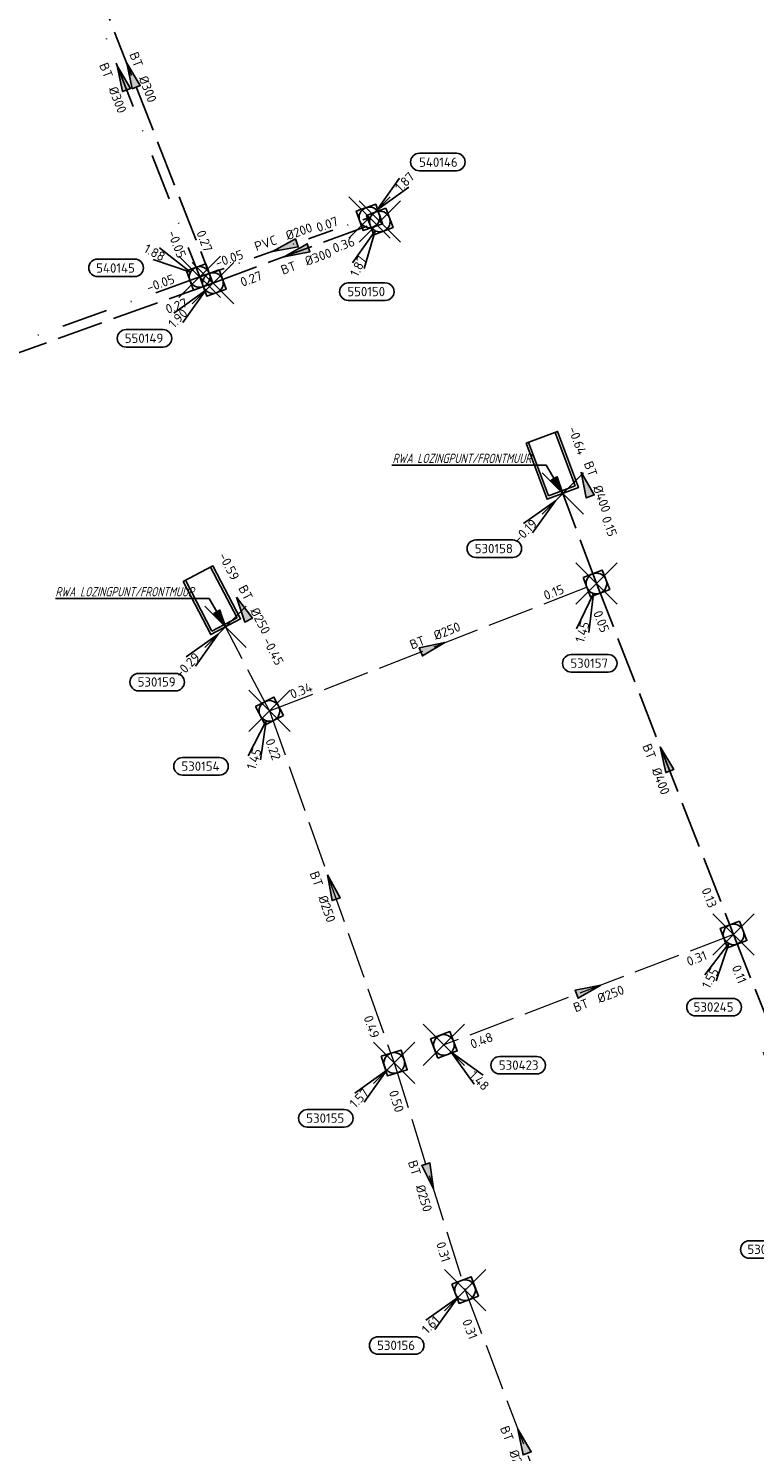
# Model space of a CAD drawing. Header units: metres. Extents: x 153343 to 157271, y 461673 to 467005.
# Tile 76 of 191: x 154906 to 155011, y 464770 to 464976. Entities that reach past the tile are written whole.
import ezdxf
from ezdxf.enums import TextEntityAlignment as Align

# ---------------------------------------------------------------- set-up
doc = ezdxf.new("R2010")
doc.units = ezdxf.units.M
doc.header["$LTSCALE"] = 0.75
doc.header["$PDMODE"] = 3
doc.header["$PDSIZE"] = 3
for name, pattern in [('RI-HWA_BETON', [11.4, 9, -2.4]), ('RI-VWA_BETON', [19, 9, -5, 0, -5]), ('RI-VWA_PVC', [11, 5, -3, 0, -3])]:
    doc.linetypes.add(name, pattern=pattern)
doc.layers.get('0').update_dxf_attribs({"lineweight": 25})
doc.layers.get('defpoints').update_dxf_attribs({"lineweight": 25})
for name, color, linetype in [('B-OI-RI-AANPIJLING', 1, 'Continuous'), ('B-OI-RI-HWA_PUTNUMMER-S @ 0.75', 151, 'Continuous'), ('B-OI-RI-HWA_TRANSPORTLEIDING_BETON_300-G', 151, 'RI-HWA_BETON'), ('B-OI-RI-HWA_TRANSPORTLEIDING_BETON_400-G', 151, 'RI-HWA_BETON'), ('B-OI-RI-VWA_PUTNUMMER-S @ 0.75', 33, 'Continuous'), ('B-OI-RI-VWA_TRANSPORTLEIDING_BETON_300-G', 33, 'RI-VWA_BETON'), ('B-OI-RI-VWA_TRANSPORTLEIDING_PVC_200-G', 33, 'RI-VWA_PVC')]:
    doc.layers.add(name, color=color, linetype=linetype)
for name, color, linetype, lineweight in [('B-OI-RI-HWA_RIOOLPUT_INSPECTIEPUT-S', 151, 'Continuous', 25), ('B-OI-RI-HWA_STROOMRICHTING-S @ 0.75', 151, 'Continuous', 25), ('B-OI-RI-HWA_TRANSPORTLEIDING_BETON_250-G', 151, 'RI-HWA_BETON', 18), ('B-OI-RI-HWA_UITSTROOMBAK-S @ 0.75', 151, 'Continuous', 25), ('B-OI-RI-VWA_RIOOLPUT_INSPECTIEPUT_BETON-S', 33, 'Continuous', 25), ('B-OI-RI-VWA_STROOMRICHTING-S @ 0.75', 33, 'Continuous', 25), ('N-OI-RI-BIJZONDERDERHEDEN-T18', 134, 'Continuous', 18)]:
    doc.layers.add(name, color=color, linetype=linetype, lineweight=lineweight)
doc.layers.add('inspectieput', color=7, linetype='Continuous', plot=False)
doc.layers.add('rwa lozingpunt_frontmuur', color=7, linetype='Continuous', plot=False)
doc.styles.add('NLCS-ISO', font='isocpeur.ttf')
doc.styles.add('NLCS-ISO-M750-T18_CURSIEF', font='NLCS-ISO.ttf', dxfattribs={"oblique": 15, "height": 1.35})

# ---------------------------------------------------------------- blocks, each defined once
blk = doc.blocks.new('*U1738')
at = {"ltscale": 0.1}
blk.add_hatch(color=256, dxfattribs=at).paths.add_polyline_path([(-2.5, 0), (2.5, -0.83), (2.5, 0.83)])
at = {"ltscale": 0.1, "flags": 128}
blk.add_lwpolyline([(-2.5, 0), (2.5, -0.83), (2.5, 0.83)], close=True, dxfattribs=at)
at = {"ltscale": 0.1, "style": 'NLCS-ISO'}
for tag, p in [('MAT', (-1, 0.5)), ('BOBL', (-50.82, 0))]:
    blk.add_attdef(tag, text='', height=1.8, dxfattribs=at).set_placement(p, align=Align.BOTTOM_RIGHT)
for tag, p in [('DIA', (1, 0.5)), ('BOBR', (49.87, -0.03))]:
    blk.add_attdef(tag, text='', height=1.8, dxfattribs=at).set_placement(p, align=Align.BOTTOM_LEFT)
at = {"layer": 'defpoints', "ltscale": 0.1, "style": 'NLCS-ISO', "flags": 1}
blk.add_attdef('JVA', text='', height=1.8, dxfattribs=at).set_placement((0, -1), align=Align.TOP_CENTER)
blk = doc.blocks.new('*U1676')
at = {"ltscale": 0.1}
blk.add_hatch(color=256, dxfattribs=at).paths.add_polyline_path([(-2.5, 0), (2.5, -0.83), (2.5, 0.83)])
at = {"ltscale": 0.1, "flags": 128}
blk.add_lwpolyline([(-2.5, 0), (2.5, -0.83), (2.5, 0.83)], close=True, dxfattribs=at)
at = {"ltscale": 0.1, "style": 'NLCS-ISO'}
for tag, p in [('BOBL', (-41.63, -3.24)), ('MAT', (-1, -3.74))]:
    blk.add_attdef(tag, text='', height=1.8, dxfattribs=at).set_placement(p, align=Align.BOTTOM_RIGHT)
for tag, p in [('DIA', (1, -3.74)), ('BOBR', (40.69, -3.22))]:
    blk.add_attdef(tag, text='', height=1.8, dxfattribs=at).set_placement(p, align=Align.BOTTOM_LEFT)
at = {"layer": 'defpoints', "ltscale": 0.1, "style": 'NLCS-ISO', "flags": 1}
blk.add_attdef('JVA', text='', height=1.8, dxfattribs=at).set_placement((0, -1), align=Align.TOP_CENTER)
blk = doc.blocks.new('*U1677')
at = {"ltscale": 0.1}
blk.add_hatch(color=256, dxfattribs=at).paths.add_polyline_path([(-2.5, 0), (2.5, -0.83), (2.5, 0.83)])
at = {"ltscale": 0.1, "flags": 128}
blk.add_lwpolyline([(-2.5, 0), (2.5, -0.83), (2.5, 0.83)], close=True, dxfattribs=at)
at = {"ltscale": 0.1, "style": 'NLCS-ISO'}
for tag, p in [('BOBL', (-7.85, -3.24)), ('MAT', (-1, -3.74))]:
    blk.add_attdef(tag, text='', height=1.8, dxfattribs=at).set_placement(p, align=Align.BOTTOM_RIGHT)
for tag, p in [('DIA', (1, -3.74)), ('BOBR', (6.9, -3.24))]:
    blk.add_attdef(tag, text='', height=1.8, dxfattribs=at).set_placement(p, align=Align.BOTTOM_LEFT)
at = {"layer": 'defpoints', "ltscale": 0.1, "style": 'NLCS-ISO', "flags": 1}
blk.add_attdef('JVA', text='', height=1.8, dxfattribs=at).set_placement((0, -1), align=Align.TOP_CENTER)
blk = doc.blocks.new('*U1678')
at = {"ltscale": 0.1}
blk.add_hatch(color=256, dxfattribs=at).paths.add_polyline_path([(-2.5, 0), (2.5, -0.83), (2.5, 0.83)])
at = {"ltscale": 0.1, "flags": 128}
blk.add_lwpolyline([(-2.5, 0), (2.5, -0.83), (2.5, 0.83)], close=True, dxfattribs=at)
at = {"ltscale": 0.1, "style": 'NLCS-ISO'}
for tag, p in [('MAT', (-1, 0.5)), ('BOBL', (-33.82, 0))]:
    blk.add_attdef(tag, text='', height=1.8, dxfattribs=at).set_placement(p, align=Align.BOTTOM_RIGHT)
for tag, p in [('DIA', (1, 0.5)), ('BOBR', (32.88, -0.01))]:
    blk.add_attdef(tag, text='', height=1.8, dxfattribs=at).set_placement(p, align=Align.BOTTOM_LEFT)
at = {"layer": 'defpoints', "ltscale": 0.1, "style": 'NLCS-ISO', "flags": 1}
blk.add_attdef('JVA', text='', height=1.8, dxfattribs=at).set_placement((0, -1), align=Align.TOP_CENTER)
blk = doc.blocks.new('*U1665')
at = {"ltscale": 0.1}
blk.add_hatch(color=256, dxfattribs=at).paths.add_polyline_path([(-2.5, 0), (2.5, -0.83), (2.5, 0.83)])
at = {"ltscale": 0.1, "flags": 128}
blk.add_lwpolyline([(-2.5, 0), (2.5, -0.83), (2.5, 0.83)], close=True, dxfattribs=at)
at = {"ltscale": 0.1, "style": 'NLCS-ISO'}
for tag, p in [('MAT', (-1, 0.5)), ('BOBL', (-39.74, 0))]:
    blk.add_attdef(tag, text='', height=1.8, dxfattribs=at).set_placement(p, align=Align.BOTTOM_RIGHT)
for tag, p in [('DIA', (1, 0.5)), ('BOBR', (38.79, -0.02))]:
    blk.add_attdef(tag, text='', height=1.8, dxfattribs=at).set_placement(p, align=Align.BOTTOM_LEFT)
at = {"layer": 'defpoints', "ltscale": 0.1, "style": 'NLCS-ISO', "flags": 1}
blk.add_attdef('JVA', text='', height=1.8, dxfattribs=at).set_placement((0, -1), align=Align.TOP_CENTER)
blk = doc.blocks.new('*U1538')
at = {"ltscale": 0.1}
blk.add_hatch(color=256, dxfattribs=at).paths.add_polyline_path([(-2.5, 0), (2.5, -0.83), (2.5, 0.83)])
at = {"ltscale": 0.1, "flags": 128}
blk.add_lwpolyline([(-2.5, 0), (2.5, -0.83), (2.5, 0.83)], close=True, dxfattribs=at)
at = {"ltscale": 0.1, "style": 'NLCS-ISO'}
for tag, p in [('MAT', (-1, 0.5)), ('BOBL', (-8.06, 0))]:
    blk.add_attdef(tag, text='', height=1.8, dxfattribs=at).set_placement(p, align=Align.BOTTOM_RIGHT)
for tag, p in [('DIA', (1, 0.5)), ('BOBR', (7.11, 0))]:
    blk.add_attdef(tag, text='', height=1.8, dxfattribs=at).set_placement(p, align=Align.BOTTOM_LEFT)
at = {"layer": 'defpoints', "ltscale": 0.1, "style": 'NLCS-ISO', "flags": 1}
blk.add_attdef('JVA', text='', height=1.8, dxfattribs=at).set_placement((0, -1), align=Align.TOP_CENTER)
blk = doc.blocks.new('*U1539')
at = {"ltscale": 0.1}
blk.add_hatch(color=256, dxfattribs=at).paths.add_polyline_path([(-2.5, 0), (2.5, -0.83), (2.5, 0.83)])
at = {"ltscale": 0.1, "flags": 128}
blk.add_lwpolyline([(-2.5, 0), (2.5, -0.83), (2.5, 0.83)], close=True, dxfattribs=at)
at = {"ltscale": 0.1, "style": 'NLCS-ISO'}
for tag, p in [('BOBL', (-31.98, -3.24)), ('MAT', (-1, -3.74))]:
    blk.add_attdef(tag, text='', height=1.8, dxfattribs=at).set_placement(p, align=Align.BOTTOM_RIGHT)
for tag, p in [('DIA', (1, -3.74)), ('BOBR', (31.04, -3.23))]:
    blk.add_attdef(tag, text='', height=1.8, dxfattribs=at).set_placement(p, align=Align.BOTTOM_LEFT)
at = {"layer": 'defpoints', "ltscale": 0.1, "style": 'NLCS-ISO', "flags": 1}
blk.add_attdef('JVA', text='', height=1.8, dxfattribs=at).set_placement((0, -1), align=Align.TOP_CENTER)
blk = doc.blocks.new('*U1525')
at = {"ltscale": 0.1}
blk.add_hatch(color=256, dxfattribs=at).paths.add_polyline_path([(2.5, 0), (-2.5, -0.83), (-2.5, 0.83)])
at = {"ltscale": 0.1, "flags": 128}
blk.add_lwpolyline([(2.5, 0), (-2.5, -0.83), (-2.5, 0.83)], close=True, dxfattribs=at)
at = {"ltscale": 0.1, "style": 'NLCS-ISO'}
for tag, p in [('BOBL', (-20.63, -3.24)), ('MAT', (-1, -3.74))]:
    blk.add_attdef(tag, text='', height=1.8, dxfattribs=at).set_placement(p, align=Align.BOTTOM_RIGHT)
for tag, p in [('DIA', (1, -3.74)), ('BOBR', (19.69, -3.23))]:
    blk.add_attdef(tag, text='', height=1.8, dxfattribs=at).set_placement(p, align=Align.BOTTOM_LEFT)
at = {"layer": 'defpoints', "ltscale": 0.1, "style": 'NLCS-ISO', "flags": 1}
blk.add_attdef('JVA', text='', height=1.8, dxfattribs=at).set_placement((0, -1), align=Align.TOP_CENTER)
blk = doc.blocks.new('*U1526')
at = {"ltscale": 0.1}
blk.add_hatch(color=256, dxfattribs=at).paths.add_polyline_path([(2.5, 0), (-2.5, -0.83), (-2.5, 0.83)])
at = {"ltscale": 0.1, "flags": 128}
blk.add_lwpolyline([(2.5, 0), (-2.5, -0.83), (-2.5, 0.83)], close=True, dxfattribs=at)
at = {"ltscale": 0.1, "style": 'NLCS-ISO'}
for tag, p in [('BOBL', (-17.66, -3.24)), ('MAT', (-1, -3.74))]:
    blk.add_attdef(tag, text='', height=1.8, dxfattribs=at).set_placement(p, align=Align.BOTTOM_RIGHT)
for tag, p in [('DIA', (1, -3.74)), ('BOBR', (16.72, -3.24))]:
    blk.add_attdef(tag, text='', height=1.8, dxfattribs=at).set_placement(p, align=Align.BOTTOM_LEFT)
at = {"layer": 'defpoints', "ltscale": 0.1, "style": 'NLCS-ISO', "flags": 1}
blk.add_attdef('JVA', text='', height=1.8, dxfattribs=at).set_placement((0, -1), align=Align.TOP_CENTER)
blk = doc.blocks.new('*U1447')
at = {"ltscale": 0.1}
blk.add_hatch(color=256, dxfattribs=at).paths.add_polyline_path([(-2.5, 0), (2.5, -0.83), (2.5, 0.83)])
at = {"ltscale": 0.1, "flags": 128}
blk.add_lwpolyline([(-2.5, 0), (2.5, -0.83), (2.5, 0.83)], close=True, dxfattribs=at)
at = {"ltscale": 0.1, "style": 'NLCS-ISO'}
for tag, p in [('BOBL', (-27.08, -3.24)), ('MAT', (-1, -3.74))]:
    blk.add_attdef(tag, text='', height=1.8, dxfattribs=at).set_placement(p, align=Align.BOTTOM_RIGHT)
for tag, p in [('DIA', (1, -3.74)), ('BOBR', (26.13, -3.23))]:
    blk.add_attdef(tag, text='', height=1.8, dxfattribs=at).set_placement(p, align=Align.BOTTOM_LEFT)
at = {"layer": 'defpoints', "ltscale": 0.1, "style": 'NLCS-ISO', "flags": 1}
blk.add_attdef('JVA', text='', height=1.8, dxfattribs=at).set_placement((0, -1), align=Align.TOP_CENTER)
blk = doc.blocks.new('*U80')
at = {"ltscale": 0.1}
blk.add_hatch(color=256, dxfattribs=at).paths.add_polyline_path([(-2.5, 0), (2.5, -0.83), (2.5, 0.83)])
at = {"ltscale": 0.1, "flags": 128}
blk.add_lwpolyline([(-2.5, 0), (2.5, -0.83), (2.5, 0.83)], close=True, dxfattribs=at)
at = {"ltscale": 0.1, "style": 'NLCS-ISO'}
for tag, p in [('MAT', (-1, 0.5)), ('BOBL', (-5.66, 0))]:
    blk.add_attdef(tag, text='', height=1.8, dxfattribs=at).set_placement(p, align=Align.BOTTOM_RIGHT)
for tag, p in [('DIA', (1, 0.5)), ('BOBR', (7.22, 0))]:
    blk.add_attdef(tag, text='', height=1.8, dxfattribs=at).set_placement(p, align=Align.BOTTOM_LEFT)
at = {"layer": 'defpoints', "ltscale": 0.1, "style": 'NLCS-ISO', "flags": 1}
blk.add_attdef('JVA', text='', height=1.8, dxfattribs=at).set_placement((0, -1), align=Align.TOP_CENTER)
blk = doc.blocks.new('*U1445')
at = {"ltscale": 0.1}
blk.add_hatch(color=256, dxfattribs=at).paths.add_polyline_path([(-2.5, 0), (2.5, -0.83), (2.5, 0.83)])
at = {"ltscale": 0.1, "flags": 128}
blk.add_lwpolyline([(-2.5, 0), (2.5, -0.83), (2.5, 0.83)], close=True, dxfattribs=at)
at = {"ltscale": 0.1, "style": 'NLCS-ISO'}
for tag, p in [('BOBL', (-21.92, -3.24)), ('MAT', (-1, -3.74))]:
    blk.add_attdef(tag, text='', height=1.8, dxfattribs=at).set_placement(p, align=Align.BOTTOM_RIGHT)
for tag, p in [('DIA', (1, -3.74)), ('BOBR', (20.97, -3.23))]:
    blk.add_attdef(tag, text='', height=1.8, dxfattribs=at).set_placement(p, align=Align.BOTTOM_LEFT)
at = {"layer": 'defpoints', "ltscale": 0.1, "style": 'NLCS-ISO', "flags": 1}
blk.add_attdef('JVA', text='', height=1.8, dxfattribs=at).set_placement((0, -1), align=Align.TOP_CENTER)
blk = doc.blocks.new('*U1446')
at = {"ltscale": 0.1}
blk.add_hatch(color=256, dxfattribs=at).paths.add_polyline_path([(2.5, 0), (-2.5, -0.83), (-2.5, 0.83)])
at = {"ltscale": 0.1, "flags": 128}
blk.add_lwpolyline([(2.5, 0), (-2.5, -0.83), (-2.5, 0.83)], close=True, dxfattribs=at)
at = {"ltscale": 0.1, "style": 'NLCS-ISO'}
for tag, p in [('BOBL', (-13.66, -3.24)), ('MAT', (-1, -3.74))]:
    blk.add_attdef(tag, text='', height=1.8, dxfattribs=at).set_placement(p, align=Align.BOTTOM_RIGHT)
for tag, p in [('DIA', (1, -3.74)), ('BOBR', (12.72, -3.24))]:
    blk.add_attdef(tag, text='', height=1.8, dxfattribs=at).set_placement(p, align=Align.BOTTOM_LEFT)
at = {"layer": 'defpoints', "ltscale": 0.1, "style": 'NLCS-ISO', "flags": 1}
blk.add_attdef('JVA', text='', height=1.8, dxfattribs=at).set_placement((0, -1), align=Align.TOP_CENTER)
blk = doc.blocks.new('*U1425')
at = {"ltscale": 0.1}
blk.add_hatch(color=256, dxfattribs=at).paths.add_polyline_path([(2.5, 0), (-2.5, -0.83), (-2.5, 0.83)])
at = {"ltscale": 0.1, "flags": 128}
blk.add_lwpolyline([(2.5, 0), (-2.5, -0.83), (-2.5, 0.83)], close=True, dxfattribs=at)
at = {"ltscale": 0.1, "style": 'NLCS-ISO'}
for tag, p in [('MAT', (-1, 0.5)), ('BOBL', (-24.59, 0))]:
    blk.add_attdef(tag, text='', height=1.8, dxfattribs=at).set_placement(p, align=Align.BOTTOM_RIGHT)
for tag, p in [('DIA', (1, 0.5)), ('BOBR', (23.64, -0.01))]:
    blk.add_attdef(tag, text='', height=1.8, dxfattribs=at).set_placement(p, align=Align.BOTTOM_LEFT)
at = {"layer": 'defpoints', "ltscale": 0.1, "style": 'NLCS-ISO', "flags": 1}
blk.add_attdef('JVA', text='', height=1.8, dxfattribs=at).set_placement((0, -1), align=Align.TOP_CENTER)
blk = doc.blocks.new('*U1443')
at = {"ltscale": 0.1}
blk.add_hatch(color=256, dxfattribs=at).paths.add_polyline_path([(-2.5, 0), (2.5, -0.83), (2.5, 0.83)])
at = {"ltscale": 0.1, "flags": 128}
blk.add_lwpolyline([(-2.5, 0), (2.5, -0.83), (2.5, 0.83)], close=True, dxfattribs=at)
at = {"ltscale": 0.1, "style": 'NLCS-ISO'}
for tag, p in [('BOBL', (-26.76, -3.24)), ('MAT', (-1, -3.74))]:
    blk.add_attdef(tag, text='', height=1.8, dxfattribs=at).set_placement(p, align=Align.BOTTOM_RIGHT)
for tag, p in [('DIA', (1, -3.74)), ('BOBR', (25.82, -3.23))]:
    blk.add_attdef(tag, text='', height=1.8, dxfattribs=at).set_placement(p, align=Align.BOTTOM_LEFT)
at = {"layer": 'defpoints', "ltscale": 0.1, "style": 'NLCS-ISO', "flags": 1}
blk.add_attdef('JVA', text='', height=1.8, dxfattribs=at).set_placement((0, -1), align=Align.TOP_CENTER)
blk = doc.blocks.new('B-SRI-PUT_HWA-SO')
at = {"lineweight": -3, "flags": 128}
blk.add_lwpolyline([(-2, -2), (2, -2), (2, 2), (-2, 2)], close=True, dxfattribs=at)
at = {"lineweight": -3}
blk.add_circle((0, 0), 2, dxfattribs=at)
blk = doc.blocks.new('*U915')
for q in [(-5.28, -7.99), (-3.04, -9.09)]:
    blk.add_line((-0.88, -1.8), q)
blk.add_lwpolyline([(-6.1, -15.26), (1.06, -15.26, 1), (1.06, -11.88), (-6.1, -11.88, 1)], format="xyb", close=True)
at = {"ltscale": 0.1, "style": 'NLCS-ISO'}
blk.add_attdef('PUTHGT', text='', height=1.8, rotation=64.0321, dxfattribs=at).set_placement((-5.22, -10.77), align=Align.MIDDLE_LEFT)
blk.add_attdef('PUTNR', text='', height=1.8, dxfattribs=at).set_placement((-2.62, -11.74), align=Align.MIDDLE_CENTER)
blk = doc.blocks.new('*U241')
for q in [(-7.6, -5.83), (-5.83, -7.6)]:
    blk.add_line((-1.41, -1.41), q)
blk.add_lwpolyline([(-16.81, -12.39), (-9.65, -12.39, 1), (-9.65, -9.01), (-16.81, -9.01, 1)], format="xyb", close=True)
at = {"ltscale": 0.1, "style": 'NLCS-ISO'}
blk.add_attdef('PUTHGT', text='', height=1.8, rotation=45, dxfattribs=at).set_placement((-8.44, -8.48), align=Align.MIDDLE_LEFT)
blk.add_attdef('PUTNR', text='', height=1.8, dxfattribs=at).set_placement((-13.33, -8.87), align=Align.MIDDLE_CENTER)
blk = doc.blocks.new('*U43')
for q in [(5.83, 7.6), (7.6, 5.83)]:
    blk.add_line((1.41, 1.41), q)
blk.add_lwpolyline([(16.81, 12.39), (9.65, 12.39, 1), (9.65, 9.01), (16.81, 9.01, 1)], format="xyb", close=True)
at = {"ltscale": 0.1, "style": 'NLCS-ISO'}
blk.add_attdef('PUTHGT', text='', height=1.8, rotation=45, dxfattribs=at).set_placement((5.39, 5.43), align=Align.MIDDLE_LEFT)
blk.add_attdef('PUTNR', text='', height=1.8, dxfattribs=at).set_placement((13.33, 10.67), align=Align.MIDDLE_CENTER)
blk = doc.blocks.new('*U854')
for q in [(-7.77, 5.6), (-8.96, 3.4)]:
    blk.add_line((-1.76, 0.95), q)
blk.add_lwpolyline([(-19.74, 3.46), (-12.58, 3.46, -1), (-12.58, 0.07), (-19.74, 0.07, -1)], format="xyb", close=True)
at = {"ltscale": 0.1, "style": 'NLCS-ISO'}
blk.add_attdef('PUTHGT', text='', height=1.8, rotation=331.7305, dxfattribs=at).set_placement((-10.53, 5.69), align=Align.MIDDLE_LEFT)
blk.add_attdef('PUTNR', text='', height=1.8, dxfattribs=at).set_placement((-16.27, 1.73), align=Align.MIDDLE_CENTER)
blk = doc.blocks.new('*U836')
for q in [(5.83, -7.6), (7.6, -5.83)]:
    blk.add_line((1.41, -1.41), q)
blk.add_lwpolyline([(17.95, -5.61), (10.79, -5.61, -1), (10.79, -2.23), (17.95, -2.23, -1)], format="xyb", close=True)
at = {"ltscale": 0.1, "style": 'NLCS-ISO'}
blk.add_attdef('PUTNR', text='', height=1.8, dxfattribs=at).set_placement((14.47, -2.09), align=Align.MIDDLE_CENTER)
blk.add_attdef('PUTHGT', text='', height=1.8, rotation=315, dxfattribs=at).set_placement((5.39, -5.43), align=Align.MIDDLE_LEFT)
blk = doc.blocks.new('*U785')
for q in [(-5.57, -7.8), (-3.36, -8.97)]:
    blk.add_line((-0.94, -1.77), q)
blk.add_lwpolyline([(-7.34, -15.76), (-0.18, -15.76, 1), (-0.18, -12.37), (-7.34, -12.37, 1)], format="xyb", close=True)
at = {"ltscale": 0.1, "style": 'NLCS-ISO'}
blk.add_attdef('PUTHGT', text='', height=1.8, rotation=61.9474, dxfattribs=at).set_placement((-5.6, -10.58), align=Align.MIDDLE_LEFT)
blk.add_attdef('PUTNR', text='', height=1.8, dxfattribs=at).set_placement((-3.86, -12.23), align=Align.MIDDLE_CENTER)
blk = doc.blocks.new('SRI-UITSTROOMBAK-SO')
at = {"color": 7}
for p, q in [((-3.25, 11.56), (3.25, 11.56)), ((-3.25, 0), (-3.25, 11.56)), ((-2.75, 0.5), (-2.75, 11.56)), ((2.75, 0.5), (2.75, 11.56)), ((3.25, 0), (3.25, 11.56)), ((-3.25, 0), (3.25, 0)), ((-2.75, 0.5), (2.75, 0.5))]:
    blk.add_line(p, q, dxfattribs=at)
at = {"flags": 128}
blk.add_lwpolyline([(-3.25, 11.56), (3.25, 11.56), (3.25, 0), (-3.25, 0)], close=True, dxfattribs=at)
blk = doc.blocks.new('*U797')
for q in [(-3.88, -8.76), (-1.48, -9.47)]:
    blk.add_line((-0.56, -1.92), q)
blk.add_lwpolyline([(-4.87, -17.12), (2.29, -17.12, 1), (2.29, -13.74), (-4.87, -13.74, 1)], format="xyb", close=True)
at = {"ltscale": 0.1, "style": 'NLCS-ISO'}
blk.add_attdef('PUTHGT', text='', height=1.8, rotation=73.5933, dxfattribs=at).set_placement((-3.35, -11.49), align=Align.MIDDLE_LEFT)
blk.add_attdef('PUTNR', text='', height=1.8, dxfattribs=at).set_placement((-1.39, -13.59), align=Align.MIDDLE_CENTER)
blk = doc.blocks.new('*U798')
for q in [(-4.13, -8.65), (-1.75, -9.42)]:
    blk.add_line((-0.62, -1.9), q)
blk.add_lwpolyline([(-16.81, -12.39), (-9.65, -12.39, 1), (-9.65, -9.01), (-16.81, -9.01, 1)], format="xyb", close=True)
at = {"ltscale": 0.1, "style": 'NLCS-ISO'}
blk.add_attdef('PUTHGT', text='', height=1.8, rotation=71.9619, dxfattribs=at).set_placement((-3.68, -11.39), align=Align.MIDDLE_LEFT)
blk.add_attdef('PUTNR', text='', height=1.8, dxfattribs=at).set_placement((-13.33, -8.87), align=Align.MIDDLE_CENTER)
blk = doc.blocks.new('B-SRI-PUT_VWA-SO')
at = {"flags": 128}
blk.add_lwpolyline([(-2, 2), (2, 2), (2, -2), (-2, -2)], close=True, dxfattribs=at)
at = {"lineweight": -3, "flags": 128}
blk.add_lwpolyline([(2, -2), (2, 2), (-2, 2), (-2, -2)], close=True, dxfattribs=at)
at = {"lineweight": -3}
blk.add_circle((0, 0), 2, dxfattribs=at)

msp = doc.modelspace()

# ---------------------------------------------------------------- linework, layer by layer
at = {"layer": 'B-OI-RI-AANPIJLING', "transparency": 33554610, "flags": 128}
for points in [[(154983.03, 464908.78), (154981.33, 464910.68), (154982.21, 464911.19), (154983.03, 464908.78), (154982.06, 464911.11), (154981.91, 464911.02), (154983.03, 464908.78), (154981.62, 464910.85), (154981.47, 464910.76), (154983.03, 464908.78), (154980.64, 464912.86), (154958.26, 464912.86)], [(154934.14, 464889.44), (154932.44, 464891.34), (154933.32, 464891.85), (154934.14, 464889.44), (154933.17, 464891.77), (154933.02, 464891.68), (154934.14, 464889.44), (154932.73, 464891.51), (154932.58, 464891.42), (154934.14, 464889.44), (154931.75, 464893.52), (154909.49, 464893.52)]]:
    msp.add_lwpolyline(points, dxfattribs=at)
at = {"layer": 'B-OI-RI-HWA_TRANSPORTLEIDING_BETON_250-G', "transparency": 33554610}
for p, q in [((154940.5, 464877.23), (154987.91, 464895.71)), ((154940.5, 464877.23), (154934.14, 464889.44)), ((154940.5, 464877.23), (154958.59, 464826.19)), ((155007.79, 464844.83), (154965.79, 464828.8)), ((154958.59, 464826.19), (154968.86, 464793.25)), ((154968.86, 464793.25), (154985.53, 464749.43))]:
    msp.add_line(p, q, dxfattribs=at)
at = {"layer": 'B-OI-RI-HWA_TRANSPORTLEIDING_BETON_300-G', "transparency": 33554610}
for p, q in [((154908.69, 464999.56), (154932.31, 464939.28)), ((154932.31, 464939.28), (154956.5, 464948.2)), ((154932.31, 464939.28), (154860.33, 464913.5))]:
    msp.add_line(p, q, dxfattribs=at)
at = {"layer": 'B-OI-RI-HWA_TRANSPORTLEIDING_BETON_400-G', "transparency": 33554610}
for p, q in [((154987.91, 464895.71), (154983.03, 464908.78)), ((154987.91, 464895.71), (155007.79, 464844.83)), ((155007.79, 464844.83), (155022.69, 464807.17))]:
    msp.add_line(p, q, dxfattribs=at)
at = {"layer": 'B-OI-RI-VWA_TRANSPORTLEIDING_BETON_300-G', "transparency": 33554610}
for p, q in [((154907.8, 464997.88), (154930.38, 464940.16)), ((154930.38, 464940.16), (154861.09, 464915.31))]:
    msp.add_line(p, q, dxfattribs=at)
at = {"layer": 'B-OI-RI-VWA_TRANSPORTLEIDING_PVC_200-G', "transparency": 33554610}
msp.add_line((154930.38, 464940.16), (154955, 464948.8), dxfattribs=at)
at = {"layer": 'inspectieput', "color": 0, "transparency": 33554610}
for p in [(154955, 464948.8), (154956.5, 464948.2), (154930.38, 464940.16), (154932.31, 464939.28), (154987.91, 464895.71), (154940.5, 464877.23), (155007.79, 464844.83), (154965.79, 464828.8), (154958.59, 464826.19), (154968.86, 464793.25)]:
    msp.add_point(p, dxfattribs=at)
at = {"layer": 'rwa lozingpunt_frontmuur', "color": 0, "transparency": 33554610}
for p in [(154983.03, 464908.78), (154934.14, 464889.44)]:
    msp.add_point(p, dxfattribs=at)

# ---------------------------------------------------------------- block references
at = {"layer": 'B-OI-RI-HWA_PUTNUMMER-S @ 0.75', "color": 0, "transparency": 33554610}
ref = msp.add_blockref('*U915', (154956.5, 464948.2), dxfattribs=dict(at, xscale=0.75, yscale=0.75, zscale=0.75))
ref.add_attrib('PUTNR', '550150', dxfattribs={"layer": '0', "ltscale": 0.1, "height": 1.35, "style": 'NLCS-ISO'}).set_placement((154954.53, 464938.04), align=Align.MIDDLE_CENTER)
ref.add_attrib('PUTHGT', '1.87', dxfattribs={"layer": '0', "ltscale": 0.1, "height": 1.35, "rotation": 64.0321, "style": 'NLCS-ISO'}).set_placement((154952.71, 464940.36), align=Align.MIDDLE_LEFT)
ref = msp.add_blockref('*U241', (154932.31, 464939.28), dxfattribs=dict(at, xscale=0.75, yscale=0.75, zscale=0.75))
ref.add_attrib('PUTNR', '550149', dxfattribs={"layer": '0', "ltscale": 0.1, "height": 1.35, "style": 'NLCS-ISO'}).set_placement((154922.31, 464931.28), align=Align.MIDDLE_CENTER)
ref.add_attrib('PUTHGT', '1.90', dxfattribs={"layer": '0', "ltscale": 0.1, "height": 1.35, "rotation": 45, "style": 'NLCS-ISO'}).set_placement((154926.17, 464933.11), align=Align.MIDDLE_LEFT)
ref = msp.add_blockref('*U241', (154983.03, 464908.78), dxfattribs=dict(at, xscale=0.75, yscale=0.75, zscale=0.75))
ref.add_attrib('PUTNR', '530158', dxfattribs={"layer": '0', "ltscale": 0.1, "height": 1.35, "style": 'NLCS-ISO'}).set_placement((154973.03, 464900.78), align=Align.MIDDLE_CENTER)
ref.add_attrib('PUTHGT', '-0.19', dxfattribs={"layer": '0', "ltscale": 0.1, "height": 1.35, "rotation": 45, "style": 'NLCS-ISO'}).set_placement((154976.22, 464901.94), align=Align.MIDDLE_LEFT)
ref = msp.add_blockref('*U797', (154987.91, 464895.71), dxfattribs=dict(at, xscale=0.75, yscale=0.75, zscale=0.75))
ref.add_attrib('PUTNR', '530157', dxfattribs={"layer": '0', "ltscale": 0.1, "height": 1.35, "style": 'NLCS-ISO'}).set_placement((154986.86, 464884.16), align=Align.MIDDLE_CENTER)
ref.add_attrib('PUTHGT', '1.45', dxfattribs={"layer": '0', "ltscale": 0.1, "height": 1.35, "rotation": 73.5933, "style": 'NLCS-ISO'}).set_placement((154985.43, 464887.22), align=Align.MIDDLE_LEFT)
ref = msp.add_blockref('*U241', (154934.14, 464889.44), dxfattribs=dict(at, xscale=0.75, yscale=0.75, zscale=0.75))
ref.add_attrib('PUTNR', '530159', dxfattribs={"layer": '0', "ltscale": 0.1, "height": 1.35, "style": 'NLCS-ISO'}).set_placement((154924.14, 464881.44), align=Align.MIDDLE_CENTER)
ref.add_attrib('PUTHGT', '-0.29', dxfattribs={"layer": '0', "ltscale": 0.1, "height": 1.35, "rotation": 45, "style": 'NLCS-ISO'}).set_placement((154927.14, 464882.41), align=Align.MIDDLE_LEFT)
ref = msp.add_blockref('*U798', (154940.5, 464877.23), dxfattribs=dict(at, xscale=0.75, yscale=0.75, zscale=0.75))
ref.add_attrib('PUTNR', '530154', dxfattribs={"layer": '0', "ltscale": 0.1, "height": 1.35, "style": 'NLCS-ISO'}).set_placement((154930.5, 464869.23), align=Align.MIDDLE_CENTER)
ref.add_attrib('PUTHGT', '1.45', dxfattribs={"layer": '0', "ltscale": 0.1, "height": 1.35, "rotation": 71.9619, "style": 'NLCS-ISO'}).set_placement((154937.78, 464868.82), align=Align.MIDDLE_LEFT)
ref = msp.add_blockref('*U785', (155007.79, 464844.83), dxfattribs=dict(at, xscale=0.75, yscale=0.75, zscale=0.75))
ref.add_attrib('PUTNR', '530245', dxfattribs={"layer": '0', "ltscale": 0.1, "height": 1.35, "style": 'NLCS-ISO'}).set_placement((155004.89, 464834.31), align=Align.MIDDLE_CENTER)
ref.add_attrib('PUTHGT', '1.55', dxfattribs={"layer": '0', "ltscale": 0.1, "height": 1.35, "rotation": 61.9474, "style": 'NLCS-ISO'}).set_placement((155003.71, 464837.14), align=Align.MIDDLE_LEFT)
ref = msp.add_blockref('*U836', (154965.79, 464828.8), dxfattribs=dict(at, xscale=0.75, yscale=0.75, zscale=0.75))
ref.add_attrib('PUTNR', '530423', dxfattribs={"layer": '0', "ltscale": 0.1, "height": 1.35, "style": 'NLCS-ISO'}).set_placement((154976.64, 464825.88), align=Align.MIDDLE_CENTER)
ref.add_attrib('PUTHGT', '1.48', dxfattribs={"layer": '0', "ltscale": 0.1, "height": 1.35, "rotation": 315, "style": 'NLCS-ISO'}).set_placement((154969.83, 464824.73), align=Align.MIDDLE_LEFT)
ref = msp.add_blockref('*U241', (154958.59, 464826.19), dxfattribs=dict(at, xscale=0.75, yscale=0.75, zscale=0.75))
ref.add_attrib('PUTNR', '530155', dxfattribs={"layer": '0', "ltscale": 0.1, "height": 1.35, "style": 'NLCS-ISO'}).set_placement((154948.59, 464818.19), align=Align.MIDDLE_CENTER)
ref.add_attrib('PUTHGT', '1.57', dxfattribs={"layer": '0', "ltscale": 0.1, "height": 1.35, "rotation": 45, "style": 'NLCS-ISO'}).set_placement((154952.45, 464820.02), align=Align.MIDDLE_LEFT)
ref = msp.add_blockref('*U241', (155022.69, 464807.17), dxfattribs=dict(at, xscale=0.75, yscale=0.75, zscale=0.75))
ref.add_attrib('PUTNR', '530246', dxfattribs={"layer": '0', "ltscale": 0.1, "height": 1.35, "style": 'NLCS-ISO'}).set_placement((155012.69, 464799.17), align=Align.MIDDLE_CENTER)
ref.add_attrib('PUTHGT', '1.50', dxfattribs={"layer": '0', "ltscale": 0.1, "height": 1.35, "rotation": 45, "style": 'NLCS-ISO'}).set_placement((155016.55, 464801), align=Align.MIDDLE_LEFT)
ref = msp.add_blockref('*U241', (154968.86, 464793.25), dxfattribs=dict(at, xscale=0.75, yscale=0.75, zscale=0.75))
ref.add_attrib('PUTNR', '530156', dxfattribs={"layer": '0', "ltscale": 0.1, "height": 1.35, "style": 'NLCS-ISO'}).set_placement((154958.86, 464785.25), align=Align.MIDDLE_CENTER)
ref.add_attrib('PUTHGT', '1.61', dxfattribs={"layer": '0', "ltscale": 0.1, "height": 1.35, "rotation": 45, "style": 'NLCS-ISO'}).set_placement((154962.91, 464787.27), align=Align.MIDDLE_LEFT)
at = {"layer": 'B-OI-RI-HWA_RIOOLPUT_INSPECTIEPUT-S', "transparency": 33554610}
for p, xscale, yscale, zscale, rotation in [((154956.5, 464948.2), 0.7499999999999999, 0.7499999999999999, 0.7499999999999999, 200.2413221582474), ((154932.31, 464939.28), 0.7499999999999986, 0.7499999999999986, 0.7499999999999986, 199.7052411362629), ((154987.91, 464895.71), 0.75, 0.75, 0.75, 291.3417442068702), ((154940.5, 464877.23), 0.7500000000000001, 0.7500000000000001, 0.7500000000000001, 117.5143095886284), ((155007.79, 464844.83), 0.7499999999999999, 0.7499999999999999, 0.7499999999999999, 200.8901884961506), ((154965.79, 464828.8), 0.75, 0.75, 0.75, 20.89018849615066), ((154958.59, 464826.19), 0.7499999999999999, 0.7499999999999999, 0.7499999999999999, 287.3163815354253), ((154968.86, 464793.25), 0.75, 0.75, 0.75, 290.8278108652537)]:
    msp.add_blockref('B-SRI-PUT_HWA-SO', p, dxfattribs=dict(at, xscale=xscale, yscale=yscale, zscale=zscale, rotation=rotation))
at = {"layer": 'B-OI-RI-HWA_STROOMRICHTING-S @ 0.75', "color": 0, "transparency": 33554610}
for name, p, xscale, yscale, zscale, rotation, values in [('*U1738', (155020.65, 464995.77), 0.75, 0.75, 0.75, 291.5549648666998, {'MAT': 'BT', 'DIA': '%%c250', 'BOBL': '-0.32', 'BOBR': '0.07'}), ('*U1678', (154920.5, 464969.42), 0.75, 0.75, 0.75, 291.3971378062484, {'MAT': 'BT', 'DIA': '%%c300', 'BOBL': '-0.09', 'BOBR': '0.27'}), ('*U1677', (154944.4, 464943.74), 0.75, 0.75, 0.75, 20.24132215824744, {'MAT': 'BT', 'DIA': '%%c300', 'BOBL': '0.27', 'BOBR': '0.36'}), ('*U1676', (154896.32, 464926.39), 0.75, 0.75, 0.75, 19.70524113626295, {'MAT': 'BT', 'DIA': '%%c300', 'BOBL': '-0.01', 'BOBR': '0.27'}), ('*U80', (154986.36, 464910.09), 0.7499999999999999, 0.7499999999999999, 0.7499999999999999, 290.4743314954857, {'MAT': 'BT', 'DIA': '%%c400', 'BOBL': '-0.64', 'BOBR': '0.15'}), ('*U80', (154936.61, 464892.07), 0.75, 0.75, 0.75, 297.5143095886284, {'MAT': 'BT', 'DIA': '%%c250', 'BOBL': '-0.59', 'BOBR': '-0.45'}), ('*U1425', (154964.2, 464886.47), 0.75, 0.75, 0.75, 21.2953980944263, {'MAT': 'BT', 'DIA': '%%c250', 'BOBL': '0.34', 'BOBR': '0.15'}), ('*U1447', (154997.85, 464870.27), 0.75, 0.75, 0.75, 291.3417442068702, {'MAT': 'BT', 'DIA': '%%c400', 'BOBL': '0.05', 'BOBR': '0.13'}), ('*U1443', (154949.55, 464851.71), 0.75, 0.75, 0.75, 289.5157467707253, {'MAT': 'BT', 'DIA': '%%c250', 'BOBL': '0.22', 'BOBR': '0.49'}), ('*U1525', (154986.79, 464836.82), 0.75, 0.75, 0.75, 20.89018849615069, {'MAT': 'BT', 'DIA': '%%c250', 'BOBL': '0.48', 'BOBR': '0.31'}), ('*U1526', (155015.24, 464826), 0.75, 0.75, 0.75, 291.585993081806, {'MAT': 'BT', 'DIA': '%%c400', 'BOBL': '0.11', 'BOBR': '0.04'}), ('*U1446', (154963.73, 464809.72), 0.75, 0.75, 0.75, 287.3163815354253, {'MAT': 'BT', 'DIA': '%%c250', 'BOBL': '0.50', 'BOBR': '0.31'}), ('*U1445', (154977.2, 464771.34), 0.75, 0.75, 0.75, 290.8278108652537, {'MAT': 'BT', 'DIA': '%%c250', 'BOBL': '0.31', 'BOBR': '0.36'})]:
    msp.add_blockref(name, p, dxfattribs=dict(at, xscale=xscale, yscale=yscale, zscale=zscale, rotation=rotation)).add_auto_attribs(values)
at = {"layer": 'B-OI-RI-HWA_UITSTROOMBAK-S @ 0.75', "color": 0, "transparency": 33554610, "xscale": 0.75, "yscale": 0.75, "zscale": 0.75}
for p, rotation in [((154983.03, 464908.78), 20.47433149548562), ((154934.14, 464889.44), 27.51430958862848)]:
    msp.add_blockref('SRI-UITSTROOMBAK-SO', p, dxfattribs=dict(at, rotation=rotation))
at = {"layer": 'B-OI-RI-VWA_PUTNUMMER-S @ 0.75', "color": 0, "transparency": 33554610, "xscale": 0.75, "yscale": 0.75, "zscale": 0.75}
for name, p, values in [('*U43', (154955, 464948.8), {'PUTNR': '540146', 'PUTHGT': '1.87'}), ('*U854', (154930.38, 464940.16), {'PUTNR': '540145', 'PUTHGT': '1.88'})]:
    msp.add_blockref(name, p, dxfattribs=at).add_auto_attribs(values)
at = {"layer": 'B-OI-RI-VWA_RIOOLPUT_INSPECTIEPUT_BETON-S', "transparency": 33554610}
for p, xscale, yscale, zscale, rotation in [((154955, 464948.8), 0.7499999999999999, 0.7499999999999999, 0.7499999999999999, 199.3377166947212), ((154930.38, 464940.16), 0.7500000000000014, 0.7500000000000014, 0.7500000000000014, 199.7297429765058)]:
    msp.add_blockref('B-SRI-PUT_VWA-SO', p, dxfattribs=dict(at, xscale=xscale, yscale=yscale, zscale=zscale, rotation=rotation))
at = {"layer": 'B-OI-RI-VWA_STROOMRICHTING-S @ 0.75', "color": 0, "transparency": 33554610, "xscale": 0.75, "yscale": 0.75, "zscale": 0.75}
for name, p, rotation, values in [('*U1539', (154919.09, 464969.02), 291.3653821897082, {'MAT': 'BT', 'DIA': '%%c300', 'BOBL': '-0.28', 'BOBR': '-0.05'}), ('*U1538', (154942.69, 464944.48), 19.33771669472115, {'MAT': 'PVC', 'DIA': '%%c200', 'BOBL': '-0.05', 'BOBR': '0.07'}), ('*U1665', (154895.73, 464927.73), 19.72974297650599, {'MAT': 'BT', 'DIA': '%%c300', 'BOBL': '-0.43', 'BOBR': '-0.05'})]:
    msp.add_blockref(name, p, dxfattribs=dict(at, rotation=rotation)).add_auto_attribs(values)

# ---------------------------------------------------------------- texts
at = {"layer": 'N-OI-RI-BIJZONDERDERHEDEN-T18', "transparency": 33554610, "style": 'NLCS-ISO-M750-T18_CURSIEF', "oblique": 15, "width": 0.8}
for p in [(154958.34, 464913.18), (154909.45, 464893.84)]:
    msp.add_text('RWA LOZINGPUNT/FRONTMUUR', height=1.35, dxfattribs=at).set_placement(p)

doc.saveas('drawing.dxf')
